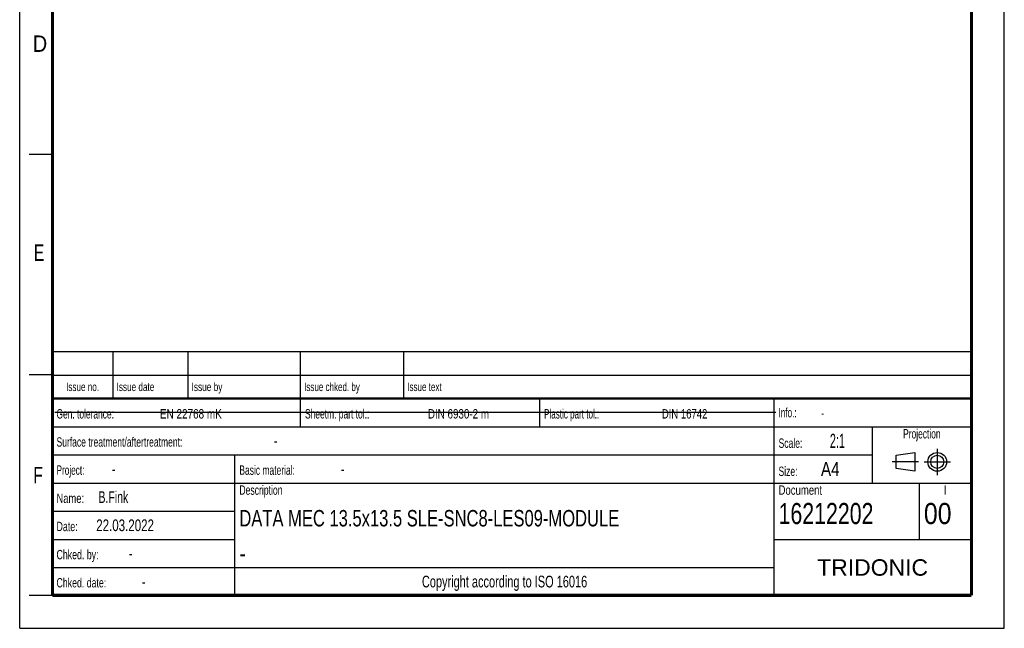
# Model space of a CAD drawing. Header units: millimetres. Extents: x 0 to 210, y 0 to 297.
# Tile 1 of 4: x 0 to 210, y 0 to 130. Entities that reach past the tile are written whole.
import ezdxf
from ezdxf.enums import TextEntityAlignment as Align

# ---------------------------------------------------------------- set-up
doc = ezdxf.new("R2010")
doc.units = ezdxf.units.MM
doc.header["$LTSCALE"] = 19.36
doc.linetypes.add('CENTER', pattern=[0.6, 0.375, -0.075, 0.075, -0.075])
doc.layers.get('0').update_dxf_attribs({"linetype": 'CONTINUOUS'})
doc.layers.add('DEFAULT_1', color=7, linetype='CENTER')
doc.layers.add('Z_NOTICE', color=7, linetype='CONTINUOUS')
doc.styles.get("Standard").update_dxf_attribs({"font": 'txt', "width": 0.7})
doc.styles.add('TEXTSTYLE_2', font='txt', dxfattribs={"width": 0.75})
doc.styles.add('TEXTSTYLE_5', font='arial.ttf')

# ---------------------------------------------------------------- blocks, each defined once
blk = doc.blocks.new('PROJEKTIONSMETHODE_BL0', base_point=(192.31, 35.47))
at = {"color": 2, "linetype": 'CONTINUOUS'}
for p, q in [((186.91, 36.87), (190.91, 37.47)), ((186.91, 34.07), (186.91, 36.87)), ((190.91, 37.47), (190.91, 33.47)), ((190.91, 33.47), (186.91, 34.07))]:
    blk.add_line(p, q, dxfattribs=at)
for radius in [2, 1.4]:
    blk.add_circle((195.71, 35.47), radius, dxfattribs=at)
at = {"layer": 'DEFAULT_1', "color": 2, "linetype": 'CENTER'}
for p, q in [((195.71, 38.27), (195.71, 32.67)), ((191.71, 35.47), (186.11, 35.47)), ((192.91, 35.47), (198.5, 35.47))]:
    blk.add_line(p, q, dxfattribs=at)

msp = doc.modelspace()

# ---------------------------------------------------------------- linework, layer by layer
at = {"color": 2, "linetype": 'CONTINUOUS'}
for p, q in [((0, 0), (0, 297)), ((210, 0), (210, 297)), ((7, 101), (2, 101)), ((6.914, 48.96), (6.914, 58.96)), ((6.914, 58.96), (202.914, 58.96)), ((19.914, 48.96), (19.914, 58.96)), ((35.914, 48.96), (35.914, 58.96)), ((59.914, 48.96), (59.914, 58.96)), ((81.914, 48.96), (81.914, 58.96)), ((202.914, 48.96), (202.914, 58.96)), ((7, 54), (2, 54)), ((6.914, 53.96), (202.914, 53.96)), ((6.914, 6.96), (6.914, 48.96)), ((6.914, 48.96), (202.914, 48.96)), ((6.914, 48.96), (202.914, 48.96)), ((59.914, 42.96), (59.914, 48.96)), ((110.914, 42.96), (110.914, 48.96)), ((160.914, 6.96), (160.914, 48.96)), ((202.914, 6.96), (202.914, 48.96)), ((6.914, 42.96), (202.914, 42.96)), ((181.914, 30.96), (181.914, 42.96)), ((6.914, 36.96), (181.914, 36.96)), ((45.914, 6.96), (45.914, 36.96)), ((6.914, 30.96), (202.914, 30.96)), ((191.914, 18.96), (191.914, 30.96)), ((6.914, 24.96), (45.914, 24.96)), ((6.914, 18.96), (45.914, 18.96)), ((160.914, 18.96), (202.914, 18.96)), ((6.914, 12.96), (160.914, 12.96)), ((7, 7), (2, 7)), ((6.914, 6.96), (202.914, 6.96)), ((0, 0), (210, 0))]:
    msp.add_line(p, q, dxfattribs=at)
at = {"color": 7, "linetype": 'CONTINUOUS'}
msp.add_line((7.468, 46.042), (161.268, 46.042), dxfattribs=at)
for points, const_width in [([(7, 7), (7, 290)], 0.7), ([(203, 7), (203, 290)], 0.7), ([(7, 49), (203, 49)], 0.5), ([(7, 7), (203, 7)], 0.7)]:
    msp.add_lwpolyline(points, dxfattribs=dict(at, const_width=const_width))

# ---------------------------------------------------------------- block references
at = {"color": 2, "linetype": 'CONTINUOUS'}
msp.add_blockref('PROJEKTIONSMETHODE_BL0', (192.305, 35.47), dxfattribs=at)

# ---------------------------------------------------------------- texts
at = {"color": 5, "linetype": 'CONTINUOUS', "style": 'TEXTSTYLE_2'}
for s, width, p in [('D', 0.904762, (2.807, 122.857)), ('E', 0.714286, (3.002, 78.302)), ('F', 0.714286, (2.922, 30.897))]:
    msp.add_text(s, height=3.5, dxfattribs=dict(at, width=width)).set_placement(p)
at = {"layer": 'Z_NOTICE', "color": 5, "linetype": 'CONTINUOUS', "style": 'TEXTSTYLE_2'}
for s, height, width, p in [('Issue date ', 1.8, 0.725108, (20.664, 50.56)), ('Issue by ', 1.8, 0.732804, (36.664, 50.56)), ('Issue chked. by', 1.8, 0.711111, (60.664, 50.56)), ('Issue text ', 1.8, 0.712121, (82.664, 50.56)), ('Gen. tolerance:', 2, 0.669841, (7.851, 44.71)), ('EN 22768 mK', 2, 0.792208, (29.911, 44.71)), ('Sheetm. part tol.:', 2, 0.67328, (60.851, 44.71)), ('DIN 6930-2 m', 2, 0.78373, (87.053, 44.71)), ('Plastic part tol.:', 2, 0.642857, (111.851, 44.71)), ('DIN 16742', 2, 0.759259, (136.958, 44.71)), ('Info.: ', 2, 0.64966, (161.851, 44.96)), ('Surface treatment/aftertreatment: ', 2, 0.681373, (7.851, 38.71)), ('Scale:  ', 2, 0.684524, (161.851, 38.46)), ('2:1', 3, 0.571429, (172.803, 38.46)), ('-', 2.5, 0.714286, (54.184, 38.71)), ('Project: ', 2, 0.656085, (7.851, 32.71)), ('-', 2.5, 0.714286, (19.661, 32.71)), ('Basic material: ', 2, 0.675595, (46.851, 32.71)), ('-', 2.5, 0.714286, (68.47, 32.71)), ('Size: ', 2, 0.678571, (161.851, 32.46)), (' A4', 3, 0.809524, (169.994, 32.46)), ('B.Fink', 2.5, 0.670635, (16.803, 26.71)), ('Description', 2, 0.688312, (46.851, 28.46)), ('Document', 2, 0.761905, (161.851, 28.46)), ('Name: ', 2, 0.746032, (7.851, 26.71)), ('16212202', 4.5, 0.755952, (161.851, 22.21)), ('00', 4.5, 0.880952, (192.851, 22.21)), ('22.03.2022', 2.5, 0.735714, (16.327, 20.71)), ('Date: ', 2, 0.706349, (7.851, 20.71)), ('Chked. by: ', 2, 0.701299, (7.851, 14.71)), ('-', 2.5, 0.714286, (23.28, 14.71)), ('Chked. date: ', 2, 0.699634, (7.851, 8.71)), ('-', 2.5, 0.714286, (26.042, 8.71))]:
    msp.add_text(s, height=height, dxfattribs=dict(at, width=width)).set_placement(p)
for s, height, width, p in [('Issue no.', 1.8, 0.719577, (13.414, 50.56)), ('Projection', 2, 0.671429, (192.414, 40.46)), ('I', 2, 0.833333, (197.414, 28.46)), ('Copyright according to ISO 16016', 2.5, 0.700149, (103.414, 8.71))]:
    msp.add_text(s, height=height, dxfattribs=dict(at, width=width)).set_placement(p, align=Align.CENTER)
at = {"layer": 'Z_NOTICE', "color": 5, "linetype": 'CONTINUOUS', "width": 0.714286}
msp.add_text('-', height=1.8, dxfattribs=at).set_placement((170.946, 44.96))
at = {"layer": 'Z_NOTICE', "color": 7, "linetype": 'CONTINUOUS', "style": 'TEXTSTYLE_2'}
for s, width, p in [('DATA MEC 13.5x13.5 SLE-SNC8-LES09-MODULE', 0.754167, (46.851, 21.71)), ('-', 0.904762, (46.851, 14.21))]:
    msp.add_text(s, height=3.5, dxfattribs=dict(at, width=width)).set_placement(p)
at = {"layer": 'Z_NOTICE', "color": 5, "linetype": 'CONTINUOUS', "style": 'TEXTSTYLE_5'}
msp.add_text('TRIDONIC', height=3.5, dxfattribs=at).set_placement((181.914, 11.21), align=Align.CENTER)

doc.saveas('drawing.dxf')
